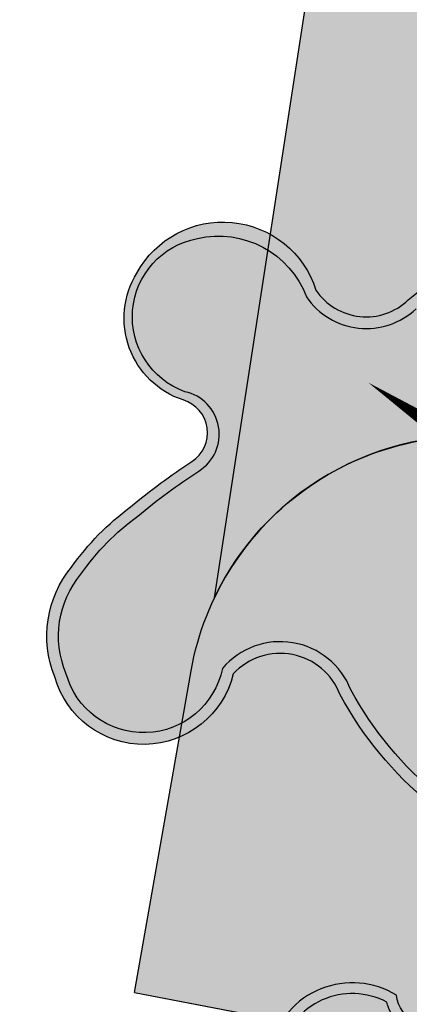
# Model space of a CAD drawing. Header units: metres. Extents: x 0 to 60282398, y -11592309 to 5708004.
# Tile 16 of 136: x 32353325.73 to 32353329.85, y 5707891.77 to 5707902.18. Entities that reach past the tile are written whole.
import ezdxf

# ---------------------------------------------------------------- set-up
doc = ezdxf.new("R2010")
doc.units = ezdxf.units.M
doc.header["$LTSCALE"] = 0.75
doc.layers.get('0').update_dxf_attribs({"linetype": 'CONTINUOUS'})
for name, color, linetype, transparency in [('10414944$0$PF-Krone', 33, 'CONTINUOUS', 0.7), ('10414944$0$PF-Krone_SOL', 70, 'CONTINUOUS', 0.7), ('10414944$0$ST-Baum', 7, 'CONTINUOUS', 0.7)]:
    doc.layers.add(name, color=color, linetype=linetype, transparency=transparency)
doc.layers.add('10414944$0$PF-Stamm', color=7, linetype='CONTINUOUS', true_color=0x5f5144, transparency=0.7)
doc.layers.add('10414946$0$ST-LIN-Fahrbahn', color=2, linetype='CONTINUOUS')
doc.layers.add('10414947$0$ST-Fahrbahn-Sol', color=7, linetype='CONTINUOUS', true_color=0xcccccc)
doc.layers.add('10414947$0$ST-Gehweg-Sol', color=7, linetype='CONTINUOUS', lineweight=0, true_color=0xffd7a8)

# ---------------------------------------------------------------- blocks, each defined once
blk = doc.blocks.new('10414947')
at = {"layer": '10414947$0$ST-Fahrbahn-Sol'}
h = blk.add_hatch(color=256, dxfattribs=at)
h.dxf.hatch_style = 1
edge = h.paths.add_edge_path()
edge.add_arc((32353330.504, 5707894.773), 3.004, 81.1859, 154.5231)
edge.add_line((32353327.792, 5707896.065), (32353330.014, 5707910.507))
edge.add_arc((32353333.973, 5707909.898), 4.005, 171.2537, 259.1134)
edge.add_line((32353333.216, 5707905.965), (32353335.51, 5707905.525))
edge.add_arc((32353274.674, 5707595.429), 316.007, 75.76971, 78.90029, ccw=False)
edge.add_arc((32353408.482, 5708134.747), 239.672, 256.45637, 259.14966)
edge.add_line((32353363.365, 5707899.36), (32353421.131, 5707888.288))
edge.add_arc((32353424.238, 5707904.501), 16.508, 259.1497, 267.9458)
edge.add_line((32353423.646, 5707888.003), (32353426.151, 5707887.914))
edge.add_line((32353426.151, 5707887.914), (32353425.669, 5707885.384))
edge.add_line((32353425.669, 5707885.384), (32353428.874, 5707883.33))
edge.add_arc((32353429.547, 5707884.384), 1.25, 237.4144, 259.159)
edge.add_line((32353429.312, 5707883.156), (32353428.653, 5707879.719))
edge.add_arc((32353428.418, 5707878.491), 1.25, 79.1499, 100.8982)
edge.add_line((32353428.182, 5707879.718), (32353424.442, 5707878.998))
edge.add_line((32353424.442, 5707878.998), (32353423.957, 5707876.467))
edge.add_line((32353423.957, 5707876.467), (32353421.597, 5707877.31))
edge.add_arc((32353416.047, 5707861.763), 16.508, 70.3535, 79.1497)
edge.add_line((32353419.154, 5707877.976), (32353419.06, 5707877.485))
edge.add_line((32353419.06, 5707877.485), (32353389.596, 5707883.132))
edge.add_line((32353389.596, 5707883.132), (32353389.688, 5707883.612))
edge.add_line((32353389.688, 5707883.612), (32353363.163, 5707888.707))
edge.add_line((32353363.163, 5707888.707), (32353363.071, 5707888.226))
edge.add_line((32353363.071, 5707888.226), (32353360.426, 5707888.741))
edge.add_arc((32353369.792, 5707939.909), 52.018, 250.941, 259.6268, ccw=False)
edge.add_line((32353352.806, 5707890.742), (32353345.786, 5707893.15))
edge.add_line((32353345.786, 5707893.15), (32353345.948, 5707893.623))
edge.add_line((32353345.948, 5707893.623), (32353340.671, 5707895.433))
edge.add_arc((32353326.316, 5707853.584), 44.243, 71.0663, 79.1496)
edge.add_line((32353334.644, 5707897.036), (32353330.964, 5707897.742))
at = {"layer": '10414947$0$ST-Gehweg-Sol'}
h = blk.add_hatch(color=256, dxfattribs=at)
h.dxf.hatch_style = 1
edge = h.paths.add_edge_path()
edge.add_line((32353326.948, 5707891.893), (32353327.546, 5707895.296))
edge.add_arc((32353330.501, 5707894.776), 3, 79.1426, 170.0316, ccw=False)
edge.add_line((32353331.066, 5707897.722), (32353334.644, 5707897.036))
edge.add_arc((32353326.316, 5707853.584), 44.243, 71.0663, 79.1496, ccw=False)
edge.add_line((32353340.671, 5707895.433), (32353345.948, 5707893.623))
edge.add_line((32353345.948, 5707893.623), (32353344.975, 5707890.786))
edge.add_line((32353344.975, 5707890.786), (32353351.995, 5707888.378))
edge.add_arc((32353370.73, 5707942.996), 57.742, 251.06631, 259.14966)
edge.add_line((32353359.861, 5707886.286), (32353365.753, 5707885.156))
edge.add_line((32353365.753, 5707885.156), (32353366.319, 5707888.103))
edge.add_line((32353366.319, 5707888.103), (32353385.958, 5707884.326))
edge.add_line((32353385.958, 5707884.326), (32353385.396, 5707881.391))
edge.add_line((32353385.396, 5707881.391), (32353418.589, 5707875.029))
edge.add_arc((32353416.047, 5707861.763), 13.508, 70.3535, 79.1497, ccw=False)
edge.add_line((32353420.588, 5707874.484), (32353423.385, 5707873.486))
edge.add_line((32353423.385, 5707873.486), (32353423.218, 5707872.615))
edge.add_line((32353423.218, 5707872.615), (32353427.147, 5707871.862))
edge.add_line((32353427.147, 5707871.862), (32353427.806, 5707875.299))
edge.add_line((32353427.806, 5707875.299), (32353432.717, 5707874.358))
edge.add_line((32353432.717, 5707874.358), (32353432.058, 5707870.92))
edge.add_line((32353432.058, 5707870.92), (32353435.004, 5707870.356))
edge.add_line((32353435.004, 5707870.356), (32353435.663, 5707873.793))
edge.add_line((32353435.663, 5707873.793), (32353441.556, 5707872.664))
edge.add_line((32353441.556, 5707872.664), (32353440.897, 5707869.226))
edge.add_line((32353440.897, 5707869.226), (32353443.843, 5707868.661))
edge.add_line((32353443.843, 5707868.661), (32353444.502, 5707872.099))
edge.add_line((32353444.502, 5707872.099), (32353449.411, 5707871.157))
edge.add_line((32353449.411, 5707871.157), (32353448.754, 5707867.72))
edge.add_line((32353448.754, 5707867.72), (32353452.682, 5707866.967))
edge.add_line((32353452.682, 5707866.967), (32353453.42, 5707870.82))
edge.add_line((32353453.42, 5707870.82), (32353455.925, 5707870.73))
edge.add_arc((32353455.333, 5707854.235), 16.506, 79.1497, 87.9462, ccw=False)
edge.add_line((32353458.44, 5707870.446), (32353457.688, 5707866.507))
edge.add_line((32353457.688, 5707866.507), (32353478.311, 5707862.562))
edge.add_line((32353478.311, 5707862.562), (32353478.841, 5707865.325))
edge.add_line((32353478.841, 5707865.325), (32353499.612, 5707861.344))
edge.add_line((32353499.612, 5707861.344), (32353497.736, 5707858.394))
edge.add_line((32353497.736, 5707858.394), (32353485.104, 5707860.815))
edge.add_line((32353485.104, 5707860.815), (32353477.841, 5707860.109))
edge.add_line((32353477.841, 5707860.109), (32353455.044, 5707864.478))
edge.add_line((32353455.044, 5707864.478), (32353452.41, 5707864.195))
edge.add_arc((32353451.769, 5707870.161), 6, 259.1149, 276.1372, ccw=False)
edge.add_line((32353450.636, 5707864.269), (32353426.583, 5707868.915))
edge.add_arc((32353428.836, 5707882.544), 13.814, 233.7634, 260.6149, ccw=False)
edge.add_line((32353420.67, 5707871.402), (32353420.026, 5707871.802))
edge.add_arc((32353416.859, 5707866.706), 6, 58.1419, 79.1497)
edge.add_line((32353417.989, 5707872.599), (32353361.358, 5707883.453))
edge.add_arc((32353372.653, 5707942.381), 60, 255.32419, 259.14966, ccw=False)
edge.add_line((32353357.452, 5707884.338), (32353338.562, 5707889.285))
edge.add_arc((32353326.316, 5707853.584), 37.743, 71.0663, 79.1496)
edge.add_line((32353333.421, 5707890.652), (32353326.948, 5707891.893))
at = {"layer": '10414947$0$ST-Fahrbahn-Sol', "flags": 128}
blk.add_lwpolyline([(32353389.688, 5707883.612), (32353363.163, 5707888.707), (32353363.071, 5707888.226), (32353360.426, 5707888.741, -0.037917), (32353352.806, 5707890.742), (32353345.786, 5707893.15), (32353345.948, 5707893.623), (32353340.671, 5707895.433, 0.035284), (32353334.644, 5707897.036), (32353330.964, 5707897.742, 0.331383), (32353327.792, 5707896.065), (32353330.014, 5707910.507, 0.403315), (32353333.216, 5707905.965), (32353335.51, 5707905.525, -0.013661), (32353352.354, 5707901.74, 0.011752), (32353363.365, 5707899.36), (32353421.131, 5707888.288, 0.038399)], format="xyb", dxfattribs=at)
at = {"layer": '10414947$0$ST-Gehweg-Sol', "flags": 128}
blk.add_lwpolyline([(32353417.989, 5707872.599), (32353361.358, 5707883.453, -0.016693), (32353357.452, 5707884.338), (32353338.562, 5707889.285, 0.035284), (32353333.421, 5707890.652), (32353326.948, 5707891.893), (32353327.546, 5707895.296, -0.418765), (32353331.066, 5707897.722), (32353334.644, 5707897.036, -0.035284), (32353340.671, 5707895.433), (32353345.948, 5707893.623), (32353344.975, 5707890.786), (32353351.995, 5707888.378, 0.035285), (32353359.861, 5707886.286), (32353365.753, 5707885.156)], format="xyb", dxfattribs=at)
blk = doc.blocks.new('10414946')
at = {"layer": '10414946$0$ST-LIN-Fahrbahn', "flags": 128}
for points in [[(32353326.948, 5707891.893), (32353327.546, 5707895.296, -0.418694), (32353331.066, 5707897.722), (32353334.644, 5707897.036), (32353334.644, 5707897.036, -0.035284), (32353340.671, 5707895.433), (32353340.671, 5707895.433), (32353345.948, 5707893.623)], [(32353326.948, 5707891.893), (32353333.421, 5707890.652, -0.035284), (32353338.562, 5707889.285), (32353357.452, 5707884.338, 0.016693), (32353361.358, 5707883.453), (32353417.989, 5707872.599, -0.091921), (32353420.026, 5707871.802), (32353420.67, 5707871.402, 0.091921), (32353427.462, 5707868.747), (32353437.386, 5707866.845)]]:
    blk.add_lwpolyline(points, format="xyb", dxfattribs=at)
blk = doc.blocks.new('10414944$0$PF-BAUM_12')
at = {"layer": '10414944$0$PF-Krone_SOL', "transparency": 33554457}
h = blk.add_hatch(color=256, dxfattribs=at)
h.dxf.hatch_style = 1
h.set_gradient(color1=(88, 186, 72), color2=(175, 217, 170), tint=1, name='INVSPHERICAL')
edge = h.paths.add_edge_path()
edge.add_arc((-1.2758, 1.3994), 0.541, 250.247, 303.4279)
edge.add_arc((-0.5984, 0.4188), 0.6511, 94.3691, 125.6409, ccw=False)
edge.add_arc((-0.5871, 0.2707), 0.7996, 79.906, 94.3691, ccw=False)
edge.add_arc((-0.4074, 1.2805), 0.2261, 259.906, 345.0368)
edge.add_arc((3.3556, 0.2748), 3.669, 162.1844, 165.0368, ccw=False)
edge.add_arc((-0.2456, 1.4321), 0.1137, 342.1844, 421.4181)
edge.add_arc((-0.3772, 1.1907), 0.3886, 61.4181, 105.4179)
edge.add_arc((-0.4936, 1.6129), 0.0494, 76.8677, 285.4179, ccw=False)
edge.add_arc((-0.4342, 1.767), 0.1165, 245.5523, 317.8819)
edge.add_arc((-0.4413, 1.8543), 0.1901, 299.5067, 335.7073)
edge.add_arc((-0.3904, 1.8889), 0.1664, 317.3096, 366.5168)
edge.add_arc((-0.3153, 1.9138), 0.0904, 356.15, 452.3298)
edge.add_arc((-0.2837, 2.1143), 0.1157, 186.3955, 252.2185, ccw=False)
edge.add_arc((-0.1459, 2.1399), 0.2556, 124.2968, 188.6524, ccw=False)
edge.add_arc((-0.3624, 2.4158), 0.0972, 318.2129, 468.9396)
edge.add_arc((-0.4455, 2.5549), 0.0698, 219.6885, 317.568, ccw=False)
edge.add_arc((-0.5987, 2.0825), 0.4392, 76.9102, 116.5449)
edge.add_arc((-1.4951, 4.5572), 2.1964, 281.7611, 288.5889, ccw=False)
edge.add_arc((-1.0114, 0.8578), 1.5496, 91.3323, 98.0021)
edge.add_arc((-1.1102, 1.691), 0.7109, 99.4638, 131.7622)
edge.add_arc((-1.4773, 2.1554), 0.1252, 148.2467, 256.0758)
edge.add_arc((-1.5238, 1.968), 0.068, -114.9556, 76.0758, ccw=False)
edge.add_arc((-1.6369, 1.7248), 0.2002, 65.0444, 122.1083)
edge.add_arc((-1.7899, 1.9686), 0.0876, 221.6314, 302.1083, ccw=False)
edge.add_arc((-1.9603, 1.8172), 0.1403, 41.6314, 166.8648)
edge.add_arc((-2.3449, 1.9519), 0.2684, 321.9495, 337.4752, ccw=False)
edge.add_line((-2.1335, 1.7864), (-2.2407, 1.6721))
edge.add_arc((-2.0502, 1.5575), 0.2224, 148.9568, 261.833)
edge.add_arc((-2.0149, 1.0239), 0.3205, 78.7718, 102.0334, ccw=False)
edge.add_arc((0.8412, 15.4111), 14.3475, 258.77175, 259.65948)
edge.add_arc((-1.7568, 1.1728), 0.1259, 30.356, 79.6595, ccw=False)
edge.add_arc((-1.8871, 1.0965), 0.2769, -0.4934, 30.356, ccw=False)
edge.add_arc((-1.3602, 1.092), 0.25, 179.5066, 221.3188)
edge.add_line((-1.548, 0.9269), (-1.4587, 0.8902))
edge = h.paths.add_edge_path()
edge.add_arc((-2.0595, -1.0849), 0.2169, 117.743, 251.4279, ccw=False)
edge.add_arc((-2.2535, -0.7961), 0.1343, 313.8671, 413.8729)
edge.add_arc((-1.1381, 0.5382), 1.6051, 221.524, 229.789, ccw=False)
edge.add_arc((-2.2843, -0.4137), 0.1251, 108.798, 243.7029, ccw=False)
edge.add_arc((-2.2657, -0.171), 0.1376, 244.6115, 299.8242)
edge.add_arc((-2.4922, 0.2242), 0.593, 299.8242, 314.8752)
edge.add_arc((-2.3634, 0.0948), 0.4104, 314.8752, 336.5607)
edge.add_arc((-2.0604, -0.1191), 0.0893, 34.547, 142.2333)
edge.add_arc((-2.2509, -0.0174), 0.1288, 205.94, 338.605, ccw=False)
edge.add_arc((-1.1082, 0.8264), 1.5473, 211.5442, 215.5748, ccw=False)
edge.add_arc((-2.1647, 0.1359), 0.2879, 123.2934, 204.4063, ccw=False)
edge.add_arc((-2.4675, 0.6266), 0.289, 300.0552, 335.4001)
edge.add_arc((-2.1302, 0.4722), 0.0819, 58.4002, 155.4001, ccw=False)
edge.add_arc((-2.0455, 0.6099), 0.0798, 238.4002, 306.4204)
edge.add_arc((-2.2163, 0.8415), 0.3675, 306.4204, 341.4929)
edge.add_arc((-1.7884, 0.6982), 0.0838, 72.4288, 161.4929, ccw=False)
edge.add_arc((-1.597, 1.3024), 0.5499, 252.4288, 281.6379)
edge.add_arc((-1.3833, 0.6006), 0.1928, 8.2479, 122.231, ccw=False)
edge.add_arc((1.4313, 0.4424), 2.6303, 175.9465, 181.0704)
edge.add_arc((-2.004, 0.487), 0.8109, 332.6061, 353.3579, ccw=False)
edge.add_arc((-1.1696, 0.0546), 0.1289, 152.6061, 239.8128)
edge.add_arc((-1.5709, -0.6354), 0.6693, 44.4632, 59.8128, ccw=False)
edge.add_arc((-1.2417, -0.3122), 0.208, -40.1663, 44.4632, ccw=False)
edge.add_arc((-1.7965, -0.0425), 0.8201, 308.5293, 330.4961, ccw=False)
edge.add_arc((-1.2134, -0.8063), 0.142, 120.5815, 237.174)
edge.add_arc((-1.3033, -1.1297), 0.2045, -64.491, 86.396, ccw=False)
edge.add_arc((-1.343, -1.1115), 0.2397, 240.4754, 302.2336, ccw=False)
edge.add_arc((-1.2125, -0.7918), 0.5839, 226.3665, 244.7952, ccw=False)
edge.add_arc((-0.7205, -0.1508), 1.3901, 222.9429, 229.9249, ccw=False)
edge.add_arc((-1.7937, -1.1495), 0.076, 42.9191, 173.4992)
edge.add_arc((-2.058, -1.1133), 0.1908, 248.2896, 351.6714, ccw=False)
edge = h.paths.add_edge_path()
edge.add_arc((1.2059, -0.0381), 0.6649, 150.7734, 194.5558)
edge.add_arc((0.911, -0.0942), 0.3659, 197.6599, 276.7526)
edge.add_arc((0.9525, -0.0442), 0.4134, 270.2152, 305.5241)
edge.add_arc((1.2637, -0.512), 0.1494, -27.7225, 118.3909, ccw=False)
edge.add_arc((1.6106, -0.6627), 0.2295, 159.2735, 288.7974)
edge.add_arc((1.6267, -1.1446), 0.2709, -1.083, 77.6692, ccw=False)
edge.add_arc((2.1687, -1.0477), 0.2897, 200.6132, 382.9337)
edge.add_arc((2.7072, -0.7257), 0.3429, 147.8227, 217.591, ccw=False)
edge.add_arc((2.4468, -0.3829), 0.1629, 259.448, 409.1515)
edge.add_arc((2.7989, 0.0617), 0.4045, 199.7173, 232.6211, ccw=False)
edge.add_arc((2.5485, -0.1163), 0.1368, 103.2593, 162.2981, ccw=False)
edge.add_arc((2.4584, 0.1299), 0.1274, 297.4752, 447.5021)
edge.add_arc((2.4597, 0.3353), 0.0783, 98.8157, 273.1184, ccw=False)
edge.add_arc((2.4, 0.5247), 0.1217, 293.027, 374.9291)
edge.add_arc((2.0245, 0.3266), 0.5439, 24.9483, 42.1183)
edge.add_arc((1.7775, 0.1571), 0.8417, 39.3994, 55.75)
edge.add_arc((2.2887, 0.9354), 0.0906, 104.7131, 245.5829, ccw=False)
edge.add_arc((2.2455, 1.1001), 0.0797, 284.7131, 435.2869)
edge.add_arc((2.1786, 0.8455), 0.3429, 75.2869, 90.1544)
edge.add_arc((2.192, 1.2908), 0.1034, 200.5438, 262.034, ccw=False)
edge.add_arc((1.8708, 1.2323), 0.2255, 5.6552, 92.2855)
edge.add_arc((1.8923, 1.533), 0.0813, 129.4673, 248.0142, ccw=False)
edge.add_arc((1.6377, 1.5925), 0.2029, 0.9413, 108.0271)
edge.add_arc((1.5516, 2.0411), 0.2568, 198.8038, 275.2311, ccw=False)
edge.add_arc((1.081, 1.9053), 0.2335, 13.1092, 167.2288)
edge.add_arc((0.6671, 1.9992), 0.1909, 279.3003, 347.2288, ccw=False)
edge.add_arc((0.7224, 1.6615), 0.1513, 99.3003, 228.8092)
edge.add_arc((0.4652, 1.3676), 0.2392, 21.1744, 48.8092, ccw=False)
edge.add_arc((0.3242, 1.313), 0.3904, -10.7857, 21.1744, ccw=False)
edge.add_arc((-0.3793, 1.447), 1.1066, 325.7449, 349.2143, ccw=False)
edge.add_arc((0.3558, 0.9464), 0.2172, 278.2663, 325.7449, ccw=False)
edge.add_arc((0.408, 0.5869), 0.146, 98.2663, 271.6731)
edge.add_arc((0.4514, -0.8972), 1.3387, 79.7675, 91.6731, ccw=False)
edge.add_arc((0.6892, 0.3779), 0.0423, -16.4325, 90.0101, ccw=False)
edge.add_line((0.7298, 0.3659), (0.6257, 0.2866))
edge = h.paths.add_edge_path()
edge.add_arc((-1.5552, -2.2569), 0.1724, 12.6189, 77.7455)
edge.add_arc((-1.4977, -1.992), 0.0986, 164.1816, 257.7455, ccw=False)
edge.add_arc((-1.7215, -1.8391), 0.1803, 315.6358, 396.2247)
edge.add_arc((-1.4722, -1.6964), 0.1099, 56.0167, 199.1656, ccw=False)
edge.add_arc((-1.3562, -1.5375), 0.087, 231.1844, 306.609)
edge.add_arc((-1.4968, -1.2476), 0.4081, 298.1575, 320.4218)
edge.add_arc((-1.118, -1.5607), 0.0835, 20.6534, 140.4218, ccw=False)
edge.add_arc((-0.9321, -1.4907), 0.1152, 200.6534, 324.1572)
edge.add_arc((-0.5981, -1.7319), 0.2968, 125.8433, 144.1572, ccw=False)
edge.add_arc((-1.1307, -0.9947), 0.6126, 305.8433, 313.7683)
edge.add_arc((-0.6402, -1.5068), 0.0965, 35.283, 133.7683, ccw=False)
edge.add_arc((-0.4573, -1.4114), 0.1114, 200.8653, 329.8017)
edge.add_arc((5.9643, -14.9126), 14.8587, 114.56415, 115.19461, ccw=False)
edge.add_arc((-0.1458, -1.5341), 0.1511, 81.9994, 116.2838, ccw=False)
edge.add_arc((-0.1295, -1.2153), 0.1692, 271.6238, 322.4573)
edge.add_arc((0.4219, -2.3582), 1.1204, 101.7391, 111.8636, ccw=False)
edge.add_arc((0.2817, -1.7045), 0.4518, 61.0493, 101.1946, ccw=False)
edge.add_arc((0.4293, -1.462), 0.1686, -13.3297, 65.0541, ccw=False)
edge.add_arc((0.701, -1.5438), 0.116, 158.2537, 207.0243)
edge.add_arc((0.7267, -1.4357), 0.2061, 231.2626, 284.3776)
edge.add_arc((0.7594, -1.468), 0.1684, 276.3107, 373.1888)
edge.add_arc((1.0623, -1.3226), 0.1754, 121.9096, 217.5827, ccw=False)
edge.add_arc((1.2009, -1.5786), 0.4663, 12.4963, 119.7416, ccw=False)
edge.add_arc((1.5062, -1.4974), 0.1512, -66.2252, 7.4787, ccw=False)
edge.add_arc((1.5907, -1.7479), 0.1146, 101.8196, 224.4343)
edge.add_arc((1.3238, -2.0366), 0.2788, -26.9882, 48.417, ccw=False)
edge.add_arc((1.3365, -2.0229), 0.2743, 258.9909, 329.2486, ccw=False)
edge.add_arc((1.6618, -1.4757), 0.8996, 229.3858, 245.1764, ccw=False)
edge.add_arc((0.9994, -2.237), 0.1097, 45.6037, 249.2448)
edge.add_arc((0.8451, -2.4465), 0.1573, -95.435, 42.7788, ccw=False)
edge.add_arc((0.8007, -2.2203), 0.3839, 232.8, 274.4074, ccw=False)
edge.add_arc((0.4866, -2.6064), 0.1147, 44.402, 165.1103)
edge.add_arc((0.2716, -2.5387), 0.1109, 123.3852, 339.8557, ccw=False)
edge.add_arc((0.9022, -2.3675), 0.6961, 164.2604, 186.4803, ccw=False)
edge.add_arc((0.1064, -2.2008), 0.1278, 9.9652, 176.7192)
edge.add_arc((-48.3159, -1.4499), 48.3004, 358.76613, 359.11787, ccw=False)
edge.add_arc((-0.3152, -2.3669), 0.3137, 290.4729, 336.8998, ccw=False)
edge.add_arc((-0.2908, -2.4562), 0.2217, 213.8839, 292.6434, ccw=False)
edge.add_arc((-0.5922, -2.5593), 0.1191, 350.144, 508.4434)
edge.add_arc((-0.7458, -2.3559), 0.1504, 180.1486, 290.2791, ccw=False)
edge.add_arc((-1.1241, -2.4703), 0.2548, 26.5922, 75.6656)
edge.add_arc((-1.166, -2.6346), 0.4243, 75.6656, 104.3344)
edge.add_arc((-1.3217, -2.0253), 0.2045, 251.4046, 284.3344, ccw=False)
at = {"layer": '10414944$0$PF-Krone'}
for points in [[(-1.0474, 2.4069, 0.029111), (-1.2271, 2.3923, 0.141869), (-1.5837, 2.2213, 0.508586), (-1.5074, 2.034, -1.101217), (-1.5525, 1.9063, 0.254264), (-1.7433, 1.8944, -0.366329), (-1.8554, 1.9104, 0.608209), (-2.0969, 1.8491, -0.067848), (-2.1335, 1.7864, 0), (-2.2407, 1.6721, 0.536623), (-2.0818, 1.3373, -0.101848), (-1.9525, 1.3382, 0.003873), (-1.7342, 1.2967, -0.218508), (-1.6482, 1.2364, -0.135425), (-1.6102, 1.0941, 0.184492), (-1.548, 0.9269), (-1.4587, 0.8902, 0.236302), (-0.9778, 0.9479, -0.137302), (-0.648, 1.068, -0.063191)], [(-1.0444, 2.381, 0.029443), (-1.2231, 2.3665, 0.140272), (-1.5634, 2.2045, 0.497246), (-1.5012, 2.0592, -1.101217), (-1.5634, 1.8827, 0.254264), (-1.7295, 1.8724, -0.366329), (-1.8748, 1.8931, 0.61415), (-2.072, 1.8412, -0.070819), (-2.1138, 1.7695, 0), (-2.2198, 1.6564, 0.525075), (-2.0824, 1.3638, -0.0983), (-1.9475, 1.3638, 0.003873), (-1.7295, 1.3222, -0.218508), (-1.6257, 1.2496, -0.135425), (-1.5842, 1.0939, 0.177651), (-1.5323, 0.9486), (-1.4493, 0.9145, 0.235756), (-0.9926, 0.9693, -0.137109), (-0.65, 1.0939, -0.063191)], [(2.4477, 0.4126, 0.373398), (2.5177, 0.556, 0.075059), (2.428, 0.6914, 0.071464), (2.2513, 0.8529, -0.705879), (2.2657, 1.023, 0.771312), (2.2657, 1.1771, 0.064963), (2.1777, 1.1884, -0.27493), (2.0952, 1.2545, 0.397091), (1.8618, 1.4576, -0.568927), (1.8406, 1.5958, 0.504511), (1.575, 1.7854, -0.346415)], [(2.4401, 0.4377, 0.358623), (2.4931, 0.5472, 0.074197), (2.4083, 0.6744, 0.071015), (2.2383, 0.8302, -0.698214), (2.2591, 1.0482, 0.771312), (2.2591, 1.152, 0.066315), (2.1761, 1.1624, -0.286763), (2.0696, 1.2488, 0.408934), (1.8579, 1.4313, -0.545784), (1.8141, 1.6065, 0.489703), (1.5804, 1.7598, -0.350827)], [(-1.0828, -0.4464, -0.096143), (-1.2857, -0.6841, 0.557693), (-1.2904, -0.9256, -0.773495), (-1.2152, -1.3143, -0.276189), (-1.4612, -1.3201, -0.080584), (-1.6154, -1.2144, -0.030474), (-1.7381, -1.0978, 0.640635), (-1.8692, -1.1409, -0.484398), (-2.1286, -1.2905, -0.65991), (-2.1605, -0.8929, 0.466338), (-2.1744, -0.6876, -0.036078), (-2.3398, -0.5259, -0.667578)], [(-1.1042, -0.4314, -0.096389), (-1.3005, -0.6626, 0.568263), (-1.2983, -0.9513, -0.791061), (-1.2278, -1.2915, -0.279339), (-1.4492, -1.297, -0.081396), (-1.5981, -1.195, -0.030819), (-1.7198, -1.0793, 0.674462), (-1.888, -1.14, -0.76422), (-2.2272, -1.1718, -0.377035), (-2.1418, -0.911, 0.462758), (-2.1582, -0.6671, -0.036793)]]:
    blk.add_lwpolyline(points, format="xyb", dxfattribs=at)
at = {"layer": '10414944$0$PF-Stamm'}
blk.add_lwpolyline([(-1.5855, -0.0745, 0.065, 0.065, 0), (-1.8491, -0.4467, 0.065, 0, 0), (-1.9786, -0.7431, 0, 0, 0)], format="xyseb", dxfattribs=at)
blk = doc.blocks.new('10414944')
at = {"layer": '10414944$0$ST-Baum'}
for p, xscale, yscale, zscale, rotation in [((32353331.271, 5707888.435), 4.769318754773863, 4.769318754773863, 1.987216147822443, 260), ((32353331.268, 5707881.283), 4.389404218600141, 4.389404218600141, 1.828918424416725, 57.40868327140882)]:
    blk.add_blockref('10414944$0$PF-BAUM_12', p, dxfattribs=dict(at, xscale=xscale, yscale=yscale, zscale=zscale, rotation=rotation))

msp = doc.modelspace()

# ---------------------------------------------------------------- block references
for name in ['10414944', '10414947']:
    msp.add_blockref(name, (0, 0))

# ---------------------------------------------------------------- next in the draw order: block references
msp.add_blockref('10414946', (0, 0))

doc.saveas('drawing.dxf')
